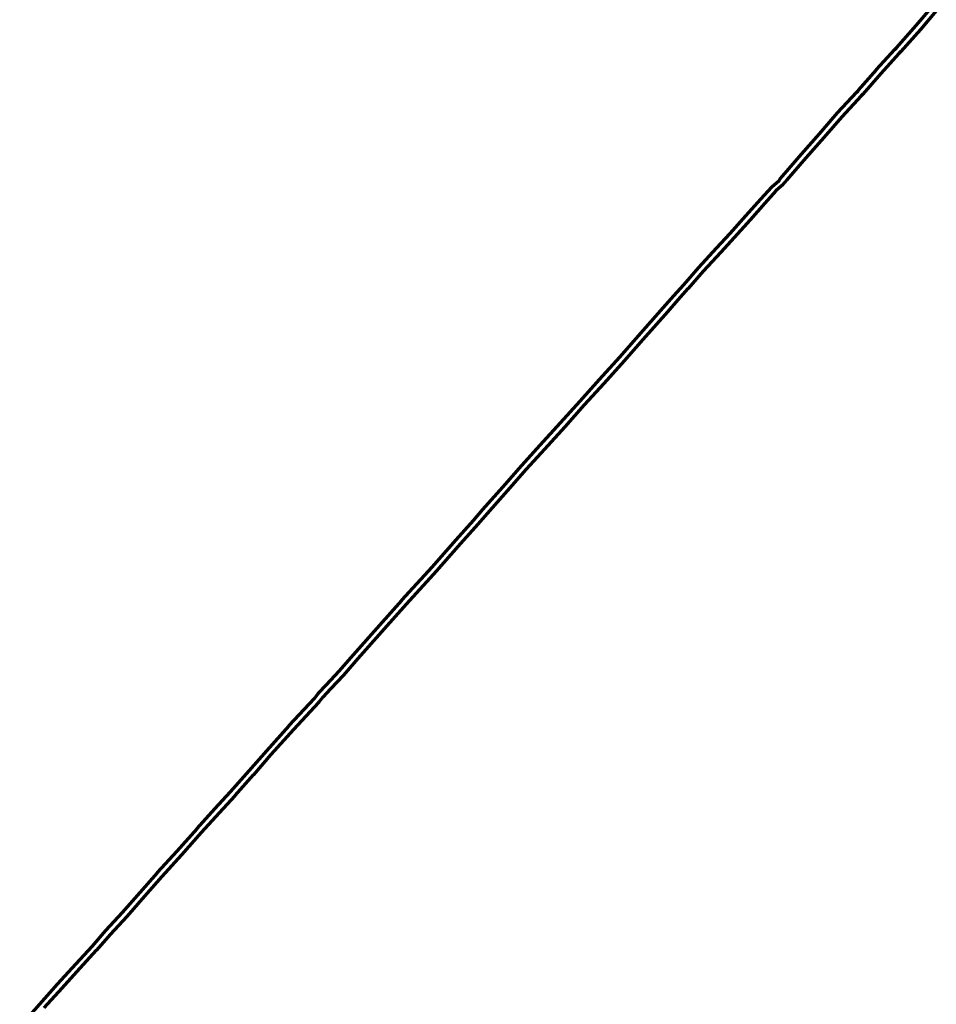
# Model space of a CAD drawing. Extents: x 73120 to 113741, y 434688 to 489241.
# Tile 37 of 256: x 102279 to 103887, y 475603 to 477331. Entities that reach past the tile are written whole.
import ezdxf

# ---------------------------------------------------------------- set-up
doc = ezdxf.new("R2010")
doc.units = 0
doc.header["$LTSCALE"] = 0.5
doc.layers.add('B-WE-OG-INFO_EIS VOORZORGSMAATREGEL-GV', color=7, linetype='Continuous', lineweight=70, true_color=0xfa194b)

msp = doc.modelspace()

# ---------------------------------------------------------------- linework, layer by layer
at = {"layer": 'B-WE-OG-INFO_EIS VOORZORGSMAATREGEL-GV', "flags": 128}
for points in [[(102278.8, 475563.1), (102314, 475602.9), (102314, 475602.9), (102345.3, 475637.7), (102345.3, 475637.7), (102371, 475666.2), (102371, 475666.3), (102405.8, 475704.2), (102429.9, 475731.9), (102430, 475732), (102459.3, 475763.6), (102490.1, 475798.8), (102520.7, 475833.6), (102520.8, 475833.7), (102555.2, 475871.7), (102590.1, 475910.9), (102590.1, 475911), (102621.4, 475945.5), (102621.4, 475945.5), (102648.8, 475975.5), (102681.2, 476012.2), (102712.2, 476047.5), (102712.3, 476047.5), (102751.9, 476091.7), (102751.9, 476091.8), (102795.9, 476139.2), (102802.8, 476148.3), (102803.2, 476148.6), (102817, 476163.1), (102839.4, 476187.2), (102864.7, 476216.2), (102864.8, 476216.2), (102911, 476268.2), (102949.5, 476311.7), (102949.5, 476311.8), (103002.6, 476370.1), (103015, 476384), (103044.8, 476418), (103044.9, 476418), (103075.1, 476452.1), (103075.1, 476452.1), (103091.8, 476470.9), (103126.4, 476510.5), (103126.5, 476510.5), (103159.9, 476548.3), (103159.9, 476548.3), (103192.1, 476584), (103192.1, 476584.1), (103227.8, 476623.2), (103262.1, 476661.2), (103296.3, 476699.2), (103296.3, 476699.3), (103332.1, 476738.8), (103364.9, 476775.9), (103408, 476825), (103426.5, 476846), (103426.6, 476846), (103444.1, 476865.4), (103470.4, 476896), (103470.5, 476896.1), (103501.7, 476929.9), (103525.3, 476955.7), (103553.3, 476986.5), (103579.1, 477015.7), (103579.1, 477015.8), (103598.5, 477037.2), (103598.8, 477037.5), (103611.3, 477048.9), (103613.5, 477051.6), (103617.4, 477056.4), (103617.5, 477056.5), (103650.5, 477094.9), (103650.6, 477094.9), (103682.4, 477130.8), (103714.1, 477167.3), (103714.2, 477167.4), (103747.9, 477203.7), (103750.6, 477206.9), (103750.6, 477207), (103782.2, 477243.2), (103782.3, 477243.3), (103814.4, 477278.6), (103814.6, 477278.7), (103817.7, 477281.8), (103852.2, 477320.5), (103879.8, 477353.3)], [(103887.3, 477346.7), (103859.8, 477314), (103859.7, 477313.9), (103825, 477275.1), (103824.8, 477274.9), (103821.7, 477271.7), (103789.7, 477236.6), (103758.2, 477200.4), (103755.4, 477197.2), (103755.3, 477197), (103721.6, 477160.7), (103690, 477124.2), (103689.9, 477124.2), (103658.1, 477088.3), (103625.1, 477050), (103621.3, 477045.2), (103621.2, 477045.2), (103618.7, 477042.2), (103618.3, 477041.7), (103605.7, 477030.3), (103586.5, 477009.1), (103560.7, 476979.9), (103560.7, 476979.8), (103532.7, 476948.9), (103532.7, 476948.9), (103509.1, 476923.1), (103509.1, 476923.1), (103477.9, 476889.4), (103451.6, 476858.8), (103451.5, 476858.8), (103434, 476839.4), (103415.6, 476818.4), (103372.4, 476769.3), (103372.3, 476769.3), (103339.5, 476732.2), (103339.5, 476732.1), (103303.7, 476692.6), (103269.5, 476654.6), (103235.2, 476616.5), (103235.2, 476616.4), (103199.5, 476577.3), (103167.3, 476541.7), (103134, 476503.9), (103099.3, 476464.3), (103099.2, 476464.3), (103082.5, 476445.5), (103052.3, 476411.4), (103022.5, 476377.4), (103022.4, 476377.4), (103010, 476363.5), (103010, 476363.4), (102956.9, 476305.1), (102918.4, 476261.6), (102918.4, 476261.6), (102872.3, 476209.6), (102846.9, 476180.5), (102846.8, 476180.4), (102824.3, 476156.3), (102824.2, 476156.3), (102810.6, 476141.9), (102803.7, 476132.9), (102803.4, 476132.6), (102759.3, 476085), (102719.7, 476040.9), (102688.8, 476005.6), (102688.7, 476005.6), (102656.2, 475968.9), (102656.2, 475968.8), (102628.8, 475938.7), (102597.5, 475904.3), (102562.6, 475865.1), (102562.6, 475865), (102528.2, 475827), (102497.7, 475792.2), (102466.8, 475757), (102466.7, 475756.9), (102437.4, 475725.3), (102413.3, 475697.6), (102413.2, 475697.5), (102378.4, 475659.5), (102352.7, 475631.1), (102321.4, 475596.3)]]:
    msp.add_lwpolyline(points, dxfattribs=at)

doc.saveas('drawing.dxf')
